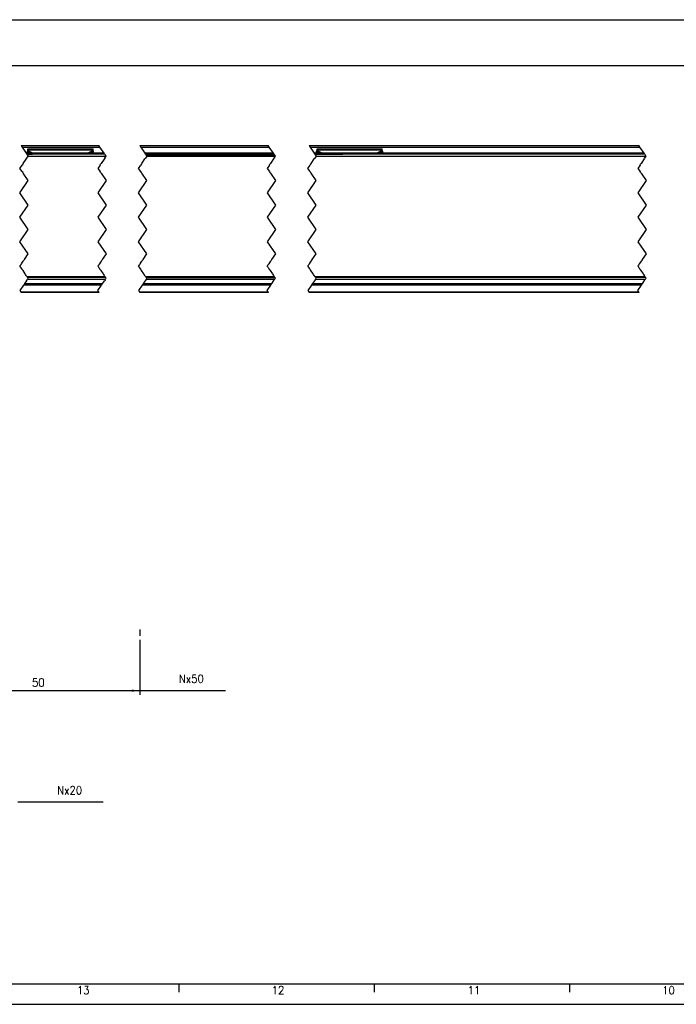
# Model space of a CAD drawing. Header units: millimetres. Extents: x -418 to 1850, y -684 to 1025.
# Tile 8 of 59: x -197 to -36, y -151 to 91. Entities that reach past the tile are written whole.
import ezdxf

# ---------------------------------------------------------------- set-up
doc = ezdxf.new("R2010")
doc.units = ezdxf.units.MM
doc.linetypes.add('DOT_CENTER', pattern=[14, 12, -1, 0, -1])
doc.layers.add('1', color=7, linetype='Continuous')
doc.styles.add('CONVERTER_12', font='txt.shx', dxfattribs={"width": 0.9})
doc.dimstyles.new('ME10_DIM_29', dxfattribs={"dimtxt": 2, "dimasz": 2, "dimexe": 1, "dimexo": 1, "dimgap": 1, "dimtad": 1, "dimdsep": 46, "dimtxsty": 'CONVERTER_12', "dimsah": 1, "dimcen": 0.09, "dimclrd": 2, "dimclre": 2, "dimclrt": 2, "dimadec": 0, "dimazin": 0, "dimtol": 1, "dimtp": 0.4, "dimtm": 0.4, "dimtfac": 0.75, "dimtdec": 0, "dimtix": 1, "dimtmove": 0, "dimatfit": 3, "dimfxl": 1, "dimtolj": 1, "dimtzin": 0, "dimarcsym": 0})
doc.dimstyles.new('ME10_DIM_66', dxfattribs={"dimtxt": 2, "dimasz": 2, "dimexe": 1, "dimexo": 1, "dimgap": 1, "dimtad": 1, "dimdsep": 46, "dimtxsty": 'CONVERTER_12', "dimsah": 1, "dimcen": 0.09, "dimclrd": 2, "dimclre": 2, "dimclrt": 2, "dimadec": 0, "dimazin": 0, "dimtfac": 1, "dimtdec": 4, "dimtix": 1, "dimtmove": 0, "dimatfit": 3, "dimfxl": 1, "dimtolj": 1, "dimtzin": 0, "dimarcsym": 0})
doc.dimstyles.get("Standard").update_dxf_attribs({"dimtxt": 0.18, "dimasz": 0.18, "dimexe": 0.18, "dimexo": 0.0625, "dimgap": 0.09, "dimtad": 0, "dimtih": 1, "dimtoh": 1, "dimdec": 4, "dimzin": 0, "dimdsep": 46, "dimtxsty": 'Standard', "dimcen": 0.09, "dimadec": 0, "dimazin": 0, "dimtfac": 1, "dimtdec": 4, "dimtofl": 0, "dimtmove": 0, "dimatfit": 3, "dimfxl": 1, "dimtolj": 1, "dimtzin": 0, "dimarcsym": 0})

# ---------------------------------------------------------------- blocks, each defined once
blk = doc.blocks.new('SOPORTE_SV2__19', base_point=(-302.89, 24.25))
at = {"color": 2, "linetype": 'DOT_CENTER'}
for p, q in [((-197.08, 60.35), (-196.85, 59.99)), ((-196.85, 59.99), (-195.82, 58.45)), ((-195.82, 58.45), (-195.72, 58.29)), ((-195.72, 58.29), (-195.68, 58.25)), ((-177.71, 59.99), (-177.95, 60.35)), ((-176.68, 58.45), (-177.71, 59.99)), ((-176.58, 58.29), (-176.68, 58.45)), ((-176.35, 57.95), (-176.41, 58.05)), ((-167.95, 60.35), (-167.71, 59.99)), ((-167.71, 59.99), (-166.68, 58.45)), ((-166.68, 58.45), (-166.58, 58.29)), ((-166.41, 58.05), (-166.35, 57.96)), ((-136.13, 59.99), (-136.37, 60.35)), ((-135.1, 58.45), (-136.13, 59.99)), ((-135, 58.29), (-135.1, 58.45)), ((-134.77, 57.96), (-134.83, 58.05)), ((-126.37, 60.35), (-126.13, 59.99)), ((-126.13, 59.99), (-125.1, 58.45)), ((-125.1, 58.45), (-125, 58.29)), ((-125, 58.29), (-124.97, 58.25)), ((-45.11, 59.99), (-45.34, 60.35)), ((-44.08, 58.45), (-45.11, 59.99)), ((-43.97, 58.29), (-44.08, 58.45)), ((-43.94, 58.25), (-43.81, 58.05)), ((-196.69, 55.75), (-196.82, 55.55)), ((-196.69, 55.75), (-196.55, 55.95)), ((-196.55, 55.95), (-195.83, 57.04)), ((-177.68, 55.55), (-177.55, 55.75)), ((-176.69, 57.04), (-177.42, 55.95)), ((-176.55, 57.25), (-176.69, 57.04)), ((-176.55, 57.25), (-176.22, 57.75)), ((-176.22, 57.76), (-176.35, 57.95)), ((-176.22, 57.75), (-176.22, 57.76)), ((-167.55, 55.75), (-167.68, 55.55)), ((-167.55, 55.75), (-167.42, 55.95)), ((-167.42, 55.95), (-166.68, 57.05)), ((-166.22, 57.75), (-166.55, 57.25)), ((-166.35, 57.96), (-166.35, 57.95)), ((-166.35, 57.95), (-166.22, 57.75)), ((-136.1, 55.55), (-135.97, 55.75)), ((-135.84, 55.95), (-135.97, 55.75)), ((-135.1, 57.05), (-135.84, 55.95)), ((-134.97, 57.25), (-134.64, 57.75)), ((-134.77, 57.95), (-134.77, 57.96)), ((-134.64, 57.76), (-134.77, 57.95)), ((-134.64, 57.75), (-134.64, 57.76)), ((-125.97, 55.75), (-126.1, 55.55)), ((-125.97, 55.75), (-125.84, 55.95)), ((-125.84, 55.95), (-125.1, 57.05)), ((-45.08, 55.55), (-44.94, 55.75)), ((-44.81, 55.95), (-44.94, 55.75)), ((-44.08, 57.05), (-44.81, 55.95)), ((-43.94, 57.25), (-43.61, 57.75)), ((-197.35, 54.75), (-196.82, 55.55)), ((-196.82, 53.95), (-197.35, 54.75)), ((-196.82, 53.95), (-196.68, 53.75)), ((-195.35, 51.75), (-196.55, 53.55)), ((-177.68, 55.55), (-178.22, 54.75)), ((-178.22, 54.75), (-177.68, 53.95)), ((-177.55, 53.75), (-177.68, 53.95)), ((-177.41, 53.55), (-176.22, 51.75)), ((-168.22, 54.75), (-167.68, 55.55)), ((-167.68, 53.95), (-168.22, 54.75)), ((-167.41, 53.55), (-167.55, 53.75)), ((-166.22, 51.75), (-167.41, 53.55)), ((-136.1, 55.55), (-136.63, 54.75)), ((-136.63, 54.75), (-136.1, 53.95)), ((-135.97, 53.75), (-135.83, 53.55)), ((-135.83, 53.55), (-134.63, 51.75)), ((-126.63, 54.75), (-126.1, 55.55)), ((-126.1, 53.95), (-126.63, 54.75)), ((-126.1, 53.95), (-125.97, 53.75)), ((-125.83, 53.55), (-125.97, 53.75)), ((-124.63, 51.75), (-125.83, 53.55)), ((-45.08, 55.55), (-45.61, 54.75)), ((-45.61, 54.75), (-45.07, 53.95)), ((-44.94, 53.75), (-45.07, 53.95)), ((-44.94, 53.75), (-44.81, 53.55)), ((-44.81, 53.55), (-43.61, 51.75)), ((-197.35, 48.75), (-195.35, 51.75)), ((-176.22, 51.75), (-178.22, 48.75)), ((-168.22, 48.75), (-166.22, 51.75)), ((-134.63, 51.75), (-136.63, 48.75)), ((-126.63, 48.75), (-124.63, 51.75)), ((-43.61, 51.75), (-45.61, 48.75)), ((-195.35, 45.75), (-197.35, 48.75)), ((-178.22, 48.75), (-176.22, 45.75)), ((-166.22, 45.75), (-168.22, 48.75)), ((-136.63, 48.75), (-134.63, 45.75)), ((-124.63, 45.75), (-126.63, 48.75)), ((-45.61, 48.75), (-43.61, 45.75)), ((-197.35, 42.75), (-195.35, 45.75)), ((-176.22, 45.75), (-178.22, 42.75)), ((-168.22, 42.75), (-166.22, 45.75)), ((-134.63, 45.75), (-136.63, 42.75)), ((-126.63, 42.75), (-124.63, 45.75)), ((-43.61, 45.75), (-45.61, 42.75)), ((-195.35, 39.75), (-197.35, 42.75)), ((-178.22, 42.75), (-176.22, 39.75)), ((-166.22, 39.75), (-168.22, 42.75)), ((-136.63, 42.75), (-134.63, 39.75)), ((-124.63, 39.75), (-126.63, 42.75)), ((-45.61, 42.75), (-43.61, 39.75)), ((-197.35, 36.75), (-195.35, 39.75)), ((-176.22, 39.75), (-178.22, 36.75)), ((-168.22, 36.75), (-166.22, 39.75)), ((-134.63, 39.75), (-136.63, 36.75)), ((-126.63, 36.75), (-124.63, 39.75)), ((-43.61, 39.75), (-45.61, 36.75)), ((-195.35, 33.75), (-197.35, 36.75)), ((-178.22, 36.75), (-176.22, 33.75)), ((-166.22, 33.75), (-168.22, 36.75)), ((-136.63, 36.75), (-134.63, 33.75)), ((-124.63, 33.75), (-126.63, 36.75)), ((-45.61, 36.75), (-43.61, 33.75)), ((-197, 31.28), (-196.71, 31.72)), ((-196.71, 31.72), (-196.55, 31.96)), ((-196.55, 31.96), (-196.42, 32.15)), ((-196.42, 32.15), (-196.33, 32.29)), ((-196.33, 32.29), (-196.31, 32.32)), ((-196.31, 32.32), (-196.28, 32.36)), ((-196.28, 32.36), (-195.35, 33.75)), ((-177.57, 31.72), (-177.86, 31.28)), ((-177.41, 31.96), (-177.57, 31.72)), ((-177.28, 32.15), (-177.41, 31.96)), ((-177.19, 32.29), (-177.28, 32.15)), ((-177.17, 32.32), (-177.19, 32.29)), ((-177.14, 32.36), (-177.17, 32.32)), ((-176.22, 33.75), (-177.14, 32.36)), ((-167.86, 31.28), (-167.57, 31.72)), ((-167.57, 31.72), (-167.41, 31.96)), ((-167.41, 31.96), (-167.28, 32.15)), ((-167.28, 32.15), (-167.19, 32.29)), ((-167.19, 32.29), (-167.17, 32.32)), ((-167.17, 32.32), (-167.14, 32.36)), ((-167.14, 32.36), (-166.22, 33.75)), ((-135.99, 31.72), (-136.28, 31.28)), ((-135.83, 31.96), (-135.99, 31.72)), ((-135.7, 32.15), (-135.83, 31.96)), ((-135.61, 32.29), (-135.7, 32.15)), ((-135.59, 32.32), (-135.61, 32.29)), ((-135.56, 32.36), (-135.59, 32.32)), ((-134.63, 33.75), (-135.56, 32.36)), ((-126.28, 31.28), (-125.99, 31.72)), ((-125.99, 31.72), (-125.83, 31.96)), ((-125.83, 31.96), (-125.61, 32.29)), ((-125.61, 32.29), (-125.56, 32.36)), ((-125.56, 32.36), (-124.63, 33.75)), ((-44.96, 31.72), (-45.26, 31.28)), ((-44.8, 31.96), (-44.96, 31.72)), ((-44.58, 32.29), (-44.8, 31.96)), ((-44.54, 32.36), (-44.58, 32.29)), ((-43.61, 33.75), (-44.54, 32.36)), ((-197.35, 30.75), (-197.25, 30.59)), ((-197.25, 30.59), (-197.22, 30.55)), ((-197.22, 30.95), (-197.16, 31.04)), ((-197.2, 30.52), (-197.22, 30.55)), ((-197.18, 30.5), (-197.2, 30.52)), ((-197.14, 30.43), (-197.18, 30.5)), ((-197.16, 31.04), (-197.13, 31.08)), ((-197.07, 30.32), (-197.14, 30.43)), ((-197.13, 31.09), (-197.11, 31.12)), ((-197.13, 31.08), (-197.13, 31.09)), ((-197.11, 31.12), (-197.09, 31.15)), ((-197.09, 31.15), (-197.06, 31.18)), ((-196.92, 30.11), (-197.07, 30.32)), ((-197.06, 31.18), (-197, 31.28)), ((-196.85, 29.99), (-196.92, 30.11)), ((-196.83, 29.96), (-196.85, 29.99)), ((-196.82, 29.95), (-196.83, 29.96)), ((-196.81, 29.94), (-196.82, 29.95)), ((-196.73, 29.81), (-196.81, 29.94)), ((-196.65, 29.69), (-196.73, 29.81)), ((-196.61, 29.64), (-196.65, 29.69)), ((-196.07, 28.82), (-196.61, 29.64)), ((-178.11, 30.59), (-178.21, 30.75)), ((-178.08, 30.55), (-178.11, 30.59)), ((-178.02, 31.04), (-178.08, 30.95)), ((-178.08, 30.55), (-178.06, 30.52)), ((-178.06, 30.52), (-178.05, 30.5)), ((-178.05, 30.5), (-178, 30.43)), ((-178, 31.08), (-178.02, 31.04)), ((-177.99, 31.09), (-178, 31.08)), ((-178, 30.43), (-177.93, 30.32)), ((-177.97, 31.12), (-177.99, 31.09)), ((-177.95, 31.15), (-177.97, 31.12)), ((-177.93, 31.18), (-177.95, 31.15)), ((-177.86, 31.28), (-177.93, 31.18)), ((-177.93, 30.32), (-177.79, 30.11)), ((-177.79, 30.11), (-177.71, 29.99)), ((-177.71, 29.99), (-177.69, 29.96)), ((-177.69, 29.96), (-177.68, 29.95)), ((-177.68, 29.95), (-177.67, 29.94)), ((-177.67, 29.94), (-177.59, 29.81)), ((-177.59, 29.81), (-177.51, 29.69)), ((-177.51, 29.69), (-177.47, 29.64)), ((-177.47, 29.64), (-176.93, 28.82)), ((-168.21, 30.75), (-168.14, 30.87)), ((-168.21, 30.75), (-168.11, 30.59)), ((-168.14, 30.87), (-168.11, 30.91)), ((-168.11, 30.91), (-168.08, 30.95)), ((-168.11, 30.59), (-168.08, 30.55)), ((-168.08, 30.95), (-168.04, 31.01)), ((-168.06, 30.52), (-168.08, 30.55)), ((-168.05, 30.5), (-168.06, 30.52)), ((-168, 30.43), (-168.05, 30.5)), ((-168.04, 31.01), (-168.02, 31.04)), ((-168.02, 31.04), (-168, 31.08)), ((-168, 31.08), (-167.99, 31.09)), ((-167.93, 30.32), (-168, 30.43)), ((-167.99, 31.09), (-167.97, 31.12)), ((-167.97, 31.12), (-167.95, 31.15)), ((-167.95, 31.15), (-167.86, 31.28)), ((-167.79, 30.11), (-167.93, 30.32)), ((-167.71, 29.99), (-167.79, 30.11)), ((-167.69, 29.96), (-167.71, 29.99)), ((-167.68, 29.95), (-167.69, 29.96)), ((-167.59, 29.81), (-167.68, 29.95)), ((-167.56, 29.77), (-167.59, 29.81)), ((-167.54, 29.74), (-167.56, 29.77)), ((-167.51, 29.69), (-167.54, 29.74)), ((-167.47, 29.64), (-167.51, 29.69)), ((-166.93, 28.82), (-167.47, 29.64)), ((-136.55, 30.87), (-136.63, 30.75)), ((-136.53, 30.59), (-136.63, 30.75)), ((-136.53, 30.91), (-136.55, 30.87)), ((-136.5, 30.95), (-136.53, 30.91)), ((-136.5, 30.55), (-136.53, 30.59)), ((-136.46, 31.01), (-136.5, 30.95)), ((-136.5, 30.55), (-136.48, 30.52)), ((-136.48, 30.52), (-136.46, 30.5)), ((-136.44, 31.04), (-136.46, 31.01)), ((-136.46, 30.5), (-136.42, 30.43)), ((-136.42, 31.08), (-136.44, 31.04)), ((-136.41, 31.09), (-136.42, 31.08)), ((-136.42, 30.43), (-136.35, 30.32)), ((-136.39, 31.12), (-136.41, 31.09)), ((-136.37, 31.15), (-136.39, 31.12)), ((-136.28, 31.28), (-136.37, 31.15)), ((-136.35, 30.32), (-136.21, 30.11)), ((-136.21, 30.11), (-136.13, 29.99)), ((-136.13, 29.99), (-136.11, 29.96)), ((-136.11, 29.96), (-136.1, 29.95)), ((-136.1, 29.95), (-136.01, 29.81)), ((-136.01, 29.81), (-135.98, 29.77)), ((-135.98, 29.77), (-135.96, 29.74)), ((-135.96, 29.74), (-135.93, 29.69)), ((-135.93, 29.69), (-135.89, 29.64)), ((-135.89, 29.64), (-135.35, 28.82)), ((-126.63, 30.75), (-126.55, 30.87)), ((-126.63, 30.75), (-126.53, 30.59)), ((-126.55, 30.87), (-126.53, 30.91)), ((-126.53, 30.91), (-126.5, 30.95)), ((-126.53, 30.59), (-126.5, 30.55)), ((-126.5, 30.95), (-126.39, 31.12)), ((-126.48, 30.52), (-126.5, 30.55)), ((-126.46, 30.49), (-126.48, 30.52)), ((-126.42, 30.43), (-126.46, 30.49)), ((-126.35, 30.32), (-126.42, 30.43)), ((-126.39, 31.12), (-126.28, 31.28)), ((-126.21, 30.11), (-126.35, 30.32)), ((-126.1, 29.95), (-126.21, 30.11)), ((-126.01, 29.81), (-126.1, 29.95)), ((-125.98, 29.77), (-126.01, 29.81)), ((-125.96, 29.74), (-125.98, 29.77)), ((-125.93, 29.69), (-125.96, 29.74)), ((-125.89, 29.64), (-125.93, 29.69)), ((-125.35, 28.82), (-125.89, 29.64)), ((-45.53, 30.87), (-45.61, 30.75)), ((-45.5, 30.59), (-45.61, 30.75)), ((-45.5, 30.91), (-45.53, 30.87)), ((-45.48, 30.95), (-45.5, 30.91)), ((-45.47, 30.55), (-45.5, 30.59)), ((-45.36, 31.12), (-45.48, 30.95)), ((-45.47, 30.55), (-45.46, 30.52)), ((-45.46, 30.52), (-45.43, 30.49)), ((-45.43, 30.49), (-45.4, 30.43)), ((-45.4, 30.43), (-45.32, 30.32)), ((-45.26, 31.28), (-45.36, 31.12)), ((-45.32, 30.32), (-45.18, 30.11)), ((-45.18, 30.11), (-45.08, 29.95)), ((-45.08, 29.95), (-44.99, 29.81)), ((-44.99, 29.81), (-44.96, 29.77)), ((-44.96, 29.77), (-44.94, 29.74)), ((-44.94, 29.74), (-44.9, 29.69)), ((-44.9, 29.69), (-44.87, 29.64)), ((-44.87, 29.64), (-44.32, 28.82)), ((-196.12, 26.59), (-196.22, 26.45)), ((-195.75, 27.16), (-196.12, 26.59)), ((-196.01, 28.73), (-196.07, 28.82)), ((-195.83, 28.46), (-196.01, 28.73)), ((-195.72, 28.3), (-195.83, 28.46)), ((-195.75, 27.16), (-195.61, 27.36)), ((-195.65, 28.19), (-195.72, 28.3)), ((-195.62, 28.15), (-195.65, 28.19)), ((-195.61, 28.14), (-195.62, 28.15)), ((-195.5, 27.98), (-195.61, 28.14)), ((-195.5, 27.54), (-195.61, 27.36)), ((-195.5, 27.96), (-195.5, 27.98)), ((-195.5, 27.96), (-195.41, 27.84)), ((-195.48, 27.56), (-195.5, 27.54)), ((-195.4, 27.68), (-195.48, 27.56)), ((-195.41, 27.84), (-195.35, 27.75)), ((-195.39, 27.69), (-195.4, 27.68)), ((-195.35, 27.75), (-195.39, 27.69)), ((-177.08, 26.45), (-176.99, 26.59)), ((-176.99, 26.59), (-176.61, 27.16)), ((-176.93, 28.82), (-176.87, 28.73)), ((-176.87, 28.73), (-176.69, 28.46)), ((-176.69, 28.46), (-176.58, 28.3)), ((-176.47, 27.36), (-176.61, 27.16)), ((-176.58, 28.3), (-176.51, 28.19)), ((-176.51, 28.19), (-176.48, 28.15)), ((-176.48, 28.15), (-176.47, 28.14)), ((-176.47, 28.14), (-176.37, 27.98)), ((-176.47, 27.36), (-176.36, 27.54)), ((-176.37, 27.98), (-176.36, 27.96)), ((-176.27, 27.84), (-176.36, 27.96)), ((-176.36, 27.54), (-176.34, 27.56)), ((-176.34, 27.56), (-176.26, 27.68)), ((-176.22, 27.75), (-176.27, 27.84)), ((-176.26, 27.68), (-176.25, 27.69)), ((-176.25, 27.69), (-176.22, 27.75)), ((-166.99, 26.59), (-167.08, 26.45)), ((-166.47, 27.36), (-166.99, 26.59)), ((-166.87, 28.73), (-166.93, 28.82)), ((-166.69, 28.46), (-166.87, 28.73)), ((-166.58, 28.3), (-166.69, 28.46)), ((-166.51, 28.19), (-166.58, 28.3)), ((-166.48, 28.15), (-166.51, 28.19)), ((-166.47, 28.14), (-166.48, 28.15)), ((-166.37, 27.98), (-166.47, 28.14)), ((-166.36, 27.54), (-166.47, 27.36)), ((-166.36, 27.96), (-166.37, 27.98)), ((-166.36, 27.96), (-166.27, 27.84)), ((-166.34, 27.56), (-166.36, 27.54)), ((-166.26, 27.68), (-166.34, 27.56)), ((-166.27, 27.84), (-166.22, 27.75)), ((-166.25, 27.69), (-166.26, 27.68)), ((-166.22, 27.75), (-166.25, 27.69)), ((-135.5, 26.45), (-135.4, 26.59)), ((-135.4, 26.59), (-134.89, 27.36)), ((-135.35, 28.82), (-135.29, 28.73)), ((-135.29, 28.73), (-135.11, 28.46)), ((-135.11, 28.46), (-135, 28.3)), ((-135, 28.3), (-134.93, 28.19)), ((-134.93, 28.19), (-134.9, 28.15)), ((-134.9, 28.15), (-134.89, 28.14)), ((-134.89, 28.14), (-134.79, 27.98)), ((-134.89, 27.36), (-134.78, 27.54)), ((-134.79, 27.98), (-134.78, 27.96)), ((-134.69, 27.84), (-134.78, 27.96)), ((-134.78, 27.54), (-134.76, 27.56)), ((-134.76, 27.56), (-134.68, 27.68)), ((-134.63, 27.75), (-134.69, 27.84)), ((-134.68, 27.68), (-134.67, 27.69)), ((-134.67, 27.69), (-134.63, 27.75)), ((-125.4, 26.59), (-125.5, 26.45)), ((-124.89, 27.36), (-125.4, 26.59)), ((-125.29, 28.73), (-125.35, 28.82)), ((-125.11, 28.46), (-125.29, 28.73)), ((-125.04, 28.36), (-125.11, 28.46)), ((-125, 28.3), (-125.04, 28.36)), ((-124.93, 28.19), (-125, 28.3)), ((-124.9, 28.15), (-124.93, 28.19)), ((-124.89, 28.14), (-124.9, 28.15)), ((-124.79, 27.98), (-124.89, 28.14)), ((-124.78, 27.54), (-124.89, 27.36)), ((-124.77, 27.96), (-124.79, 27.98)), ((-124.76, 27.56), (-124.78, 27.54)), ((-124.69, 27.84), (-124.77, 27.96)), ((-124.68, 27.68), (-124.76, 27.56)), ((-124.63, 27.75), (-124.69, 27.84)), ((-124.68, 27.68), (-124.67, 27.69)), ((-124.67, 27.69), (-124.63, 27.75)), ((-44.47, 26.45), (-44.38, 26.59)), ((-44.38, 26.59), (-43.87, 27.36)), ((-44.32, 28.82), (-44.27, 28.73)), ((-44.27, 28.73), (-44.08, 28.46)), ((-44.08, 28.46), (-44.01, 28.36)), ((-44.01, 28.36), (-43.97, 28.3)), ((-43.97, 28.3), (-43.9, 28.19)), ((-43.9, 28.19), (-43.88, 28.15)), ((-43.88, 28.15), (-43.87, 28.14)), ((-43.87, 28.14), (-43.76, 27.98)), ((-43.87, 27.36), (-43.75, 27.54)), ((-43.76, 27.98), (-43.75, 27.96)), ((-43.75, 27.96), (-43.67, 27.84)), ((-43.75, 27.54), (-43.74, 27.56)), ((-43.74, 27.56), (-43.65, 27.68)), ((-43.67, 27.84), (-43.61, 27.75)), ((-43.61, 27.75), (-43.65, 27.69)), ((-43.65, 27.69), (-43.65, 27.68)), ((-196.49, 26.05), (-197.35, 24.75)), ((-197.35, 24.75), (-197.15, 24.45)), ((-197.15, 24.45), (-197.02, 24.25)), ((-196.49, 26.05), (-196.35, 26.25)), ((-196.28, 26.37), (-196.35, 26.25)), ((-196.22, 26.45), (-196.28, 26.37)), ((-178.22, 24.75), (-177.35, 26.05)), ((-178.01, 24.45), (-178.22, 24.75)), ((-177.88, 24.25), (-178.01, 24.45)), ((-177.22, 26.25), (-177.35, 26.05)), ((-177.22, 26.25), (-177.14, 26.37)), ((-177.14, 26.37), (-177.08, 26.45)), ((-167.35, 26.05), (-168.22, 24.75)), ((-168.22, 24.75), (-168.01, 24.45)), ((-168.01, 24.45), (-167.88, 24.25)), ((-167.35, 26.05), (-167.22, 26.25)), ((-167.14, 26.37), (-167.22, 26.25)), ((-167.08, 26.45), (-167.14, 26.37)), ((-136.63, 24.75), (-135.77, 26.05)), ((-136.43, 24.45), (-136.63, 24.75)), ((-136.3, 24.25), (-136.43, 24.45)), ((-135.64, 26.25), (-135.77, 26.05)), ((-135.64, 26.25), (-135.56, 26.37)), ((-135.56, 26.37), (-135.5, 26.45)), ((-125.77, 26.05), (-126.63, 24.75)), ((-126.63, 24.75), (-126.43, 24.45)), ((-126.43, 24.45), (-126.3, 24.25)), ((-125.77, 26.05), (-125.64, 26.25)), ((-125.56, 26.37), (-125.64, 26.25)), ((-125.5, 26.45), (-125.56, 26.37)), ((-45.61, 24.75), (-44.74, 26.05)), ((-45.41, 24.45), (-45.61, 24.75)), ((-45.27, 24.25), (-45.41, 24.45)), ((-44.61, 26.25), (-44.74, 26.05)), ((-44.61, 26.25), (-44.53, 26.37)), ((-44.53, 26.37), (-44.47, 26.45))]:
    blk.add_line(p, q, dxfattribs=at)
at = {"color": 7, "linetype": 'Continuous'}
for p, q in [((-197.08, 60.35), (-177.95, 60.35)), ((-195.5, 58.92), (-195.39, 59.13)), ((-195.49, 58.45), (-195.5, 58.92)), ((-195.39, 59.3), (-195.39, 59.52)), ((-195.39, 59.52), (-179.39, 59.52)), ((-195.39, 59.13), (-195.39, 59.3)), ((-179.39, 59.3), (-179.39, 59.52)), ((-179.39, 59.13), (-179.39, 59.3)), ((-179.28, 58.92), (-179.39, 59.13)), ((-179.29, 58.45), (-179.28, 58.92)), ((-167.95, 60.35), (-136.37, 60.35)), ((-126.37, 60.35), (-45.34, 60.35)), ((-124.5, 58.92), (-124.39, 59.13)), ((-124.49, 58.45), (-124.5, 58.92)), ((-124.39, 59.52), (-108.39, 59.52)), ((-124.39, 59.3), (-124.39, 59.52)), ((-124.39, 59.13), (-124.39, 59.3)), ((-108.39, 59.3), (-108.39, 59.52)), ((-108.39, 59.13), (-108.39, 59.3)), ((-108.28, 58.92), (-108.39, 59.13)), ((-108.29, 58.45), (-108.28, 58.92)), ((-177.88, 24.25), (-197.02, 24.25)), ((-177.22, 26.25), (-196.35, 26.25)), ((-136.3, 24.25), (-167.88, 24.25)), ((-135.64, 26.25), (-167.22, 26.25)), ((-45.27, 24.25), (-126.3, 24.25)), ((-44.61, 26.25), (-125.64, 26.25))]:
    blk.add_line(p, q, dxfattribs=at)
at = {"color": 3, "linetype": 'Continuous'}
for p, q in [((-196.85, 59.99), (-177.71, 59.99)), ((-195.68, 58.25), (-195.48, 58.25)), ((-195.5, 58.92), (-194.59, 58.45)), ((-195.36, 58.25), (-195.48, 58.25)), ((-195.39, 59.3), (-179.39, 59.3)), ((-195.39, 59.13), (-194.08, 58.45)), ((-195.36, 58.25), (-194.29, 58.25)), ((-189.08, 58.25), (-194.29, 58.25)), ((-179.39, 59.13), (-180.7, 58.45)), ((-179.28, 58.92), (-180.19, 58.45)), ((-167.71, 59.99), (-136.13, 59.99)), ((-126.13, 59.99), (-45.11, 59.99)), ((-124.97, 58.25), (-124.48, 58.25)), ((-124.5, 58.92), (-123.59, 58.45)), ((-124.36, 58.25), (-124.48, 58.25)), ((-124.39, 59.3), (-108.39, 59.3)), ((-124.39, 59.13), (-123.08, 58.45)), ((-124.36, 58.25), (-118.08, 58.25)), ((-108.39, 59.13), (-109.7, 58.45)), ((-108.28, 58.92), (-109.19, 58.45)), ((-197.15, 24.45), (-178.01, 24.45)), ((-177.35, 26.05), (-196.49, 26.05)), ((-168.01, 24.45), (-136.43, 24.45)), ((-135.77, 26.05), (-167.35, 26.05)), ((-126.43, 24.45), (-45.41, 24.45)), ((-44.74, 26.05), (-125.77, 26.05))]:
    blk.add_line(p, q, dxfattribs=at)
blk = doc.blocks.new('REGLA_SV2-1140__20', base_point=(-302.89, 26.25))
at = {"color": 2, "linetype": 'DOT_CENTER'}
for p, q in [((-195.82, 58.45), (-195.72, 58.29)), ((-195.72, 58.29), (-195.68, 58.25)), ((-195.68, 58.25), (-195.48, 57.95)), ((-176.58, 58.29), (-176.68, 58.45)), ((-176.55, 58.25), (-176.58, 58.29)), ((-176.41, 58.05), (-176.55, 58.25)), ((-176.35, 57.95), (-176.41, 58.05)), ((-166.68, 58.45), (-166.58, 58.29)), ((-166.58, 58.29), (-166.55, 58.25)), ((-166.55, 58.25), (-166.41, 58.05)), ((-166.41, 58.05), (-166.35, 57.96)), ((-135, 58.29), (-135.1, 58.45)), ((-134.97, 58.25), (-135, 58.29)), ((-134.83, 58.05), (-134.97, 58.25)), ((-134.77, 57.96), (-134.83, 58.05)), ((-125.1, 58.45), (-125, 58.29)), ((-125, 58.29), (-124.97, 58.25)), ((-124.97, 58.25), (-124.77, 57.95)), ((-43.97, 58.29), (-44.08, 58.45)), ((-43.94, 58.25), (-43.97, 58.29)), ((-43.94, 58.25), (-43.81, 58.05)), ((-43.74, 57.95), (-43.81, 58.05)), ((-196.69, 55.75), (-196.82, 55.55)), ((-196.69, 55.75), (-196.55, 55.95)), ((-196.55, 55.95), (-195.83, 57.04)), ((-195.83, 57.04), (-195.69, 57.24)), ((-195.69, 57.24), (-195.35, 57.75)), ((-195.48, 57.95), (-195.35, 57.75)), ((-177.68, 55.55), (-177.55, 55.75)), ((-177.42, 55.95), (-177.55, 55.75)), ((-176.69, 57.04), (-177.42, 55.95)), ((-176.55, 57.25), (-176.69, 57.04)), ((-176.55, 57.25), (-176.22, 57.75)), ((-176.22, 57.76), (-176.35, 57.95)), ((-176.22, 57.75), (-176.22, 57.76)), ((-167.55, 55.75), (-167.68, 55.55)), ((-167.55, 55.75), (-167.42, 55.95)), ((-167.42, 55.95), (-166.68, 57.05)), ((-166.55, 57.25), (-166.68, 57.05)), ((-166.22, 57.75), (-166.55, 57.25)), ((-166.35, 57.96), (-166.35, 57.95)), ((-166.35, 57.95), (-166.22, 57.75)), ((-136.1, 55.55), (-135.97, 55.75)), ((-135.84, 55.95), (-135.97, 55.75)), ((-135.1, 57.05), (-135.84, 55.95)), ((-135.1, 57.05), (-134.97, 57.25)), ((-134.97, 57.25), (-134.64, 57.75)), ((-134.77, 57.95), (-134.77, 57.96)), ((-134.64, 57.76), (-134.77, 57.95)), ((-134.64, 57.75), (-134.64, 57.76)), ((-125.97, 55.75), (-126.1, 55.55)), ((-125.97, 55.75), (-125.84, 55.95)), ((-125.84, 55.95), (-125.1, 57.05)), ((-124.98, 57.24), (-125.1, 57.05)), ((-124.64, 57.76), (-124.98, 57.24)), ((-124.77, 57.95), (-124.64, 57.76)), ((-45.08, 55.55), (-44.94, 55.75)), ((-44.81, 55.95), (-44.94, 55.75)), ((-44.08, 57.05), (-44.81, 55.95)), ((-44.08, 57.05), (-43.95, 57.24)), ((-43.95, 57.24), (-43.61, 57.75)), ((-43.62, 57.76), (-43.74, 57.95)), ((-43.61, 57.75), (-43.62, 57.76)), ((-197.35, 54.75), (-196.82, 55.55)), ((-196.82, 53.95), (-197.35, 54.75)), ((-196.82, 53.95), (-196.68, 53.75)), ((-196.55, 53.55), (-196.68, 53.75)), ((-195.35, 51.75), (-196.55, 53.55)), ((-177.68, 55.55), (-178.22, 54.75)), ((-178.22, 54.75), (-177.68, 53.95)), ((-177.55, 53.75), (-177.68, 53.95)), ((-177.55, 53.75), (-177.41, 53.55)), ((-177.41, 53.55), (-176.22, 51.75)), ((-168.22, 54.75), (-167.68, 55.55)), ((-167.68, 53.95), (-168.22, 54.75)), ((-167.55, 53.75), (-167.68, 53.95)), ((-167.41, 53.55), (-167.55, 53.75)), ((-166.22, 51.75), (-167.41, 53.55)), ((-136.1, 55.55), (-136.63, 54.75)), ((-136.63, 54.75), (-136.1, 53.95)), ((-136.1, 53.95), (-135.97, 53.75)), ((-135.97, 53.75), (-135.83, 53.55)), ((-135.83, 53.55), (-134.63, 51.75)), ((-126.63, 54.75), (-126.1, 55.55)), ((-126.1, 53.95), (-126.63, 54.75)), ((-126.1, 53.95), (-125.97, 53.75)), ((-125.83, 53.55), (-125.97, 53.75)), ((-124.63, 51.75), (-125.83, 53.55)), ((-45.08, 55.55), (-45.61, 54.75)), ((-45.61, 54.75), (-45.07, 53.95)), ((-44.94, 53.75), (-45.07, 53.95)), ((-44.94, 53.75), (-44.81, 53.55)), ((-44.81, 53.55), (-43.61, 51.75)), ((-197.35, 48.75), (-195.35, 51.75)), ((-176.22, 51.75), (-178.22, 48.75)), ((-168.22, 48.75), (-166.22, 51.75)), ((-134.63, 51.75), (-136.63, 48.75)), ((-126.63, 48.75), (-124.63, 51.75)), ((-43.61, 51.75), (-45.61, 48.75)), ((-195.35, 45.75), (-197.35, 48.75)), ((-178.22, 48.75), (-176.22, 45.75)), ((-166.22, 45.75), (-168.22, 48.75)), ((-136.63, 48.75), (-134.63, 45.75)), ((-124.63, 45.75), (-126.63, 48.75)), ((-45.61, 48.75), (-43.61, 45.75)), ((-197.35, 42.75), (-195.35, 45.75)), ((-176.22, 45.75), (-178.22, 42.75)), ((-168.22, 42.75), (-166.22, 45.75)), ((-134.63, 45.75), (-136.63, 42.75)), ((-126.63, 42.75), (-124.63, 45.75)), ((-43.61, 45.75), (-45.61, 42.75)), ((-195.35, 39.75), (-197.35, 42.75)), ((-178.22, 42.75), (-176.22, 39.75)), ((-166.22, 39.75), (-168.22, 42.75)), ((-136.63, 42.75), (-134.63, 39.75)), ((-124.63, 39.75), (-126.63, 42.75)), ((-45.61, 42.75), (-43.61, 39.75)), ((-197.35, 36.75), (-195.35, 39.75)), ((-176.22, 39.75), (-178.22, 36.75)), ((-168.22, 36.75), (-166.22, 39.75)), ((-134.63, 39.75), (-136.63, 36.75)), ((-126.63, 36.75), (-124.63, 39.75)), ((-43.61, 39.75), (-45.61, 36.75)), ((-195.35, 33.75), (-197.35, 36.75)), ((-178.22, 36.75), (-176.22, 33.75)), ((-166.22, 33.75), (-168.22, 36.75)), ((-136.63, 36.75), (-134.63, 33.75)), ((-124.63, 33.75), (-126.63, 36.75)), ((-45.61, 36.75), (-43.61, 33.75)), ((-197, 31.28), (-196.71, 31.72)), ((-196.71, 31.72), (-196.55, 31.96)), ((-196.55, 31.96), (-196.42, 32.15)), ((-196.42, 32.15), (-196.33, 32.29)), ((-196.33, 32.29), (-196.31, 32.32)), ((-196.31, 32.32), (-196.28, 32.36)), ((-196.28, 32.36), (-195.35, 33.75)), ((-177.57, 31.72), (-177.86, 31.28)), ((-177.41, 31.96), (-177.57, 31.72)), ((-177.28, 32.15), (-177.41, 31.96)), ((-177.19, 32.29), (-177.28, 32.15)), ((-177.17, 32.32), (-177.19, 32.29)), ((-177.14, 32.36), (-177.17, 32.32)), ((-176.22, 33.75), (-177.14, 32.36)), ((-167.86, 31.28), (-167.57, 31.72)), ((-167.57, 31.72), (-167.41, 31.96)), ((-167.41, 31.96), (-167.28, 32.15)), ((-167.28, 32.15), (-167.19, 32.29)), ((-167.19, 32.29), (-167.17, 32.32)), ((-167.17, 32.32), (-167.14, 32.36)), ((-167.14, 32.36), (-166.22, 33.75)), ((-135.99, 31.72), (-136.28, 31.28)), ((-135.83, 31.96), (-135.99, 31.72)), ((-135.7, 32.15), (-135.83, 31.96)), ((-135.61, 32.29), (-135.7, 32.15)), ((-135.59, 32.32), (-135.61, 32.29)), ((-135.56, 32.36), (-135.59, 32.32)), ((-134.63, 33.75), (-135.56, 32.36)), ((-126.28, 31.28), (-125.99, 31.72)), ((-125.99, 31.72), (-125.83, 31.96)), ((-125.83, 31.96), (-125.61, 32.29)), ((-125.61, 32.29), (-125.56, 32.36)), ((-125.56, 32.36), (-124.63, 33.75)), ((-44.96, 31.72), (-45.26, 31.28)), ((-44.8, 31.96), (-44.96, 31.72)), ((-44.58, 32.29), (-44.8, 31.96)), ((-44.54, 32.36), (-44.58, 32.29)), ((-43.61, 33.75), (-44.54, 32.36)), ((-197.35, 30.75), (-197.27, 30.87)), ((-197.35, 30.75), (-197.25, 30.59)), ((-197.27, 30.87), (-197.25, 30.91)), ((-197.25, 30.91), (-197.22, 30.95)), ((-197.25, 30.59), (-197.22, 30.55)), ((-197.22, 30.95), (-197.16, 31.04)), ((-197.2, 30.52), (-197.22, 30.55)), ((-197.18, 30.49), (-197.2, 30.52)), ((-197.14, 30.43), (-197.18, 30.49)), ((-197.16, 31.04), (-197.13, 31.08)), ((-197.07, 30.32), (-197.14, 30.43)), ((-197.13, 31.09), (-197.11, 31.12)), ((-197.13, 31.08), (-197.13, 31.09)), ((-197.11, 31.12), (-197.09, 31.15)), ((-197.09, 31.15), (-197.06, 31.18)), ((-196.92, 30.11), (-197.07, 30.32)), ((-197.06, 31.18), (-197, 31.28)), ((-196.85, 29.99), (-196.92, 30.11)), ((-196.83, 29.96), (-196.85, 29.99)), ((-196.82, 29.95), (-196.83, 29.96)), ((-196.81, 29.94), (-196.82, 29.95)), ((-196.73, 29.81), (-196.81, 29.94)), ((-196.65, 29.69), (-196.73, 29.81)), ((-196.61, 29.64), (-196.65, 29.69)), ((-196.07, 28.82), (-196.61, 29.64)), ((-178.14, 30.87), (-178.21, 30.75)), ((-178.11, 30.59), (-178.21, 30.75)), ((-178.11, 30.91), (-178.14, 30.87)), ((-178.08, 30.95), (-178.11, 30.91)), ((-178.08, 30.55), (-178.11, 30.59)), ((-178.02, 31.04), (-178.08, 30.95)), ((-178.08, 30.55), (-178.06, 30.52)), ((-178.06, 30.52), (-178.05, 30.5)), ((-178.05, 30.5), (-178, 30.43)), ((-178, 31.08), (-178.02, 31.04)), ((-177.99, 31.09), (-178, 31.08)), ((-178, 30.43), (-177.93, 30.32)), ((-177.97, 31.12), (-177.99, 31.09)), ((-177.95, 31.15), (-177.97, 31.12)), ((-177.93, 31.18), (-177.95, 31.15)), ((-177.86, 31.28), (-177.93, 31.18)), ((-177.93, 30.32), (-177.79, 30.11)), ((-177.79, 30.11), (-177.71, 29.99)), ((-177.71, 29.99), (-177.69, 29.96)), ((-177.69, 29.96), (-177.68, 29.95)), ((-177.68, 29.95), (-177.67, 29.94)), ((-177.67, 29.94), (-177.59, 29.81)), ((-177.59, 29.81), (-177.51, 29.69)), ((-177.51, 29.69), (-177.47, 29.64)), ((-177.47, 29.64), (-176.93, 28.82)), ((-168.21, 30.75), (-168.14, 30.87)), ((-168.21, 30.75), (-168.11, 30.59)), ((-168.14, 30.87), (-168.11, 30.91)), ((-168.11, 30.91), (-168.08, 30.95)), ((-168.11, 30.59), (-168.08, 30.55)), ((-168.08, 30.95), (-168.04, 31.01)), ((-168.06, 30.52), (-168.08, 30.55)), ((-168.05, 30.5), (-168.06, 30.52)), ((-168, 30.43), (-168.05, 30.5)), ((-168.04, 31.01), (-168.02, 31.04)), ((-168.02, 31.04), (-168, 31.08)), ((-168, 31.08), (-167.99, 31.09)), ((-167.93, 30.32), (-168, 30.43)), ((-167.99, 31.09), (-167.97, 31.12)), ((-167.97, 31.12), (-167.95, 31.15)), ((-167.95, 31.15), (-167.86, 31.28)), ((-167.79, 30.11), (-167.93, 30.32)), ((-167.71, 29.99), (-167.79, 30.11)), ((-167.69, 29.96), (-167.71, 29.99)), ((-167.68, 29.95), (-167.69, 29.96)), ((-167.59, 29.81), (-167.68, 29.95)), ((-167.56, 29.77), (-167.59, 29.81)), ((-167.54, 29.74), (-167.56, 29.77)), ((-167.51, 29.69), (-167.54, 29.74)), ((-167.47, 29.64), (-167.51, 29.69)), ((-166.93, 28.82), (-167.47, 29.64)), ((-136.55, 30.87), (-136.63, 30.75)), ((-136.53, 30.59), (-136.63, 30.75)), ((-136.53, 30.91), (-136.55, 30.87)), ((-136.5, 30.95), (-136.53, 30.91)), ((-136.5, 30.55), (-136.53, 30.59)), ((-136.46, 31.01), (-136.5, 30.95)), ((-136.5, 30.55), (-136.48, 30.52)), ((-136.48, 30.52), (-136.46, 30.5)), ((-136.44, 31.04), (-136.46, 31.01)), ((-136.46, 30.5), (-136.42, 30.43)), ((-136.42, 31.08), (-136.44, 31.04)), ((-136.41, 31.09), (-136.42, 31.08)), ((-136.42, 30.43), (-136.35, 30.32)), ((-136.39, 31.12), (-136.41, 31.09)), ((-136.37, 31.15), (-136.39, 31.12)), ((-136.28, 31.28), (-136.37, 31.15)), ((-136.35, 30.32), (-136.21, 30.11)), ((-136.21, 30.11), (-136.13, 29.99)), ((-136.13, 29.99), (-136.11, 29.96)), ((-136.11, 29.96), (-136.1, 29.95)), ((-136.1, 29.95), (-136.01, 29.81)), ((-136.01, 29.81), (-135.98, 29.77)), ((-135.98, 29.77), (-135.96, 29.74)), ((-135.96, 29.74), (-135.93, 29.69)), ((-135.93, 29.69), (-135.89, 29.64)), ((-135.89, 29.64), (-135.35, 28.82)), ((-126.63, 30.75), (-126.55, 30.87)), ((-126.63, 30.75), (-126.53, 30.59)), ((-126.55, 30.87), (-126.53, 30.91)), ((-126.53, 30.91), (-126.5, 30.95)), ((-126.53, 30.59), (-126.5, 30.55)), ((-126.5, 30.95), (-126.39, 31.12)), ((-126.48, 30.52), (-126.5, 30.55)), ((-126.46, 30.49), (-126.48, 30.52)), ((-126.42, 30.43), (-126.46, 30.49)), ((-126.35, 30.32), (-126.42, 30.43)), ((-126.39, 31.12), (-126.28, 31.28)), ((-126.21, 30.11), (-126.35, 30.32)), ((-126.1, 29.95), (-126.21, 30.11)), ((-126.01, 29.81), (-126.1, 29.95)), ((-125.98, 29.77), (-126.01, 29.81)), ((-125.96, 29.74), (-125.98, 29.77)), ((-125.93, 29.69), (-125.96, 29.74)), ((-125.89, 29.64), (-125.93, 29.69)), ((-125.35, 28.82), (-125.89, 29.64)), ((-45.53, 30.87), (-45.61, 30.75)), ((-45.5, 30.59), (-45.61, 30.75)), ((-45.5, 30.91), (-45.53, 30.87)), ((-45.48, 30.95), (-45.5, 30.91)), ((-45.47, 30.55), (-45.5, 30.59)), ((-45.36, 31.12), (-45.48, 30.95)), ((-45.47, 30.55), (-45.46, 30.52)), ((-45.46, 30.52), (-45.43, 30.49)), ((-45.43, 30.49), (-45.4, 30.43)), ((-45.4, 30.43), (-45.32, 30.32)), ((-45.26, 31.28), (-45.36, 31.12)), ((-45.32, 30.32), (-45.18, 30.11)), ((-45.18, 30.11), (-45.08, 29.95)), ((-45.08, 29.95), (-44.99, 29.81)), ((-44.99, 29.81), (-44.96, 29.77)), ((-44.96, 29.77), (-44.94, 29.74)), ((-44.94, 29.74), (-44.9, 29.69)), ((-44.9, 29.69), (-44.87, 29.64)), ((-44.87, 29.64), (-44.32, 28.82)), ((-196.12, 26.59), (-196.22, 26.45)), ((-195.75, 27.16), (-196.12, 26.59)), ((-196.01, 28.73), (-196.07, 28.82)), ((-195.83, 28.46), (-196.01, 28.73)), ((-195.72, 28.3), (-195.83, 28.46)), ((-195.75, 27.16), (-195.61, 27.36)), ((-195.65, 28.19), (-195.72, 28.3)), ((-195.62, 28.15), (-195.65, 28.19)), ((-195.61, 28.14), (-195.62, 28.15)), ((-195.5, 27.98), (-195.61, 28.14)), ((-195.5, 27.54), (-195.61, 27.36)), ((-195.5, 27.96), (-195.5, 27.98)), ((-195.5, 27.96), (-195.41, 27.84)), ((-195.48, 27.56), (-195.5, 27.54)), ((-195.4, 27.68), (-195.48, 27.56)), ((-195.41, 27.84), (-195.35, 27.75)), ((-195.39, 27.69), (-195.4, 27.68)), ((-195.35, 27.75), (-195.39, 27.69)), ((-177.08, 26.45), (-176.99, 26.59)), ((-176.99, 26.59), (-176.61, 27.16)), ((-176.93, 28.82), (-176.87, 28.73)), ((-176.87, 28.73), (-176.69, 28.46)), ((-176.69, 28.46), (-176.58, 28.3)), ((-176.47, 27.36), (-176.61, 27.16)), ((-176.58, 28.3), (-176.51, 28.19)), ((-176.51, 28.19), (-176.48, 28.15)), ((-176.48, 28.15), (-176.47, 28.14)), ((-176.47, 28.14), (-176.37, 27.98)), ((-176.47, 27.36), (-176.36, 27.54)), ((-176.37, 27.98), (-176.36, 27.96)), ((-176.27, 27.84), (-176.36, 27.96)), ((-176.36, 27.54), (-176.34, 27.56)), ((-176.34, 27.56), (-176.26, 27.68)), ((-176.22, 27.75), (-176.27, 27.84)), ((-176.26, 27.68), (-176.25, 27.69)), ((-176.25, 27.69), (-176.22, 27.75)), ((-166.99, 26.59), (-167.08, 26.45)), ((-166.47, 27.36), (-166.99, 26.59)), ((-166.87, 28.73), (-166.93, 28.82)), ((-166.69, 28.46), (-166.87, 28.73)), ((-166.58, 28.3), (-166.69, 28.46)), ((-166.51, 28.19), (-166.58, 28.3)), ((-166.48, 28.15), (-166.51, 28.19)), ((-166.47, 28.14), (-166.48, 28.15)), ((-166.37, 27.98), (-166.47, 28.14)), ((-166.36, 27.54), (-166.47, 27.36)), ((-166.36, 27.96), (-166.37, 27.98)), ((-166.36, 27.96), (-166.27, 27.84)), ((-166.34, 27.56), (-166.36, 27.54)), ((-166.26, 27.68), (-166.34, 27.56)), ((-166.27, 27.84), (-166.22, 27.75)), ((-166.25, 27.69), (-166.26, 27.68)), ((-166.22, 27.75), (-166.25, 27.69)), ((-135.5, 26.45), (-135.4, 26.59)), ((-135.4, 26.59), (-134.89, 27.36)), ((-135.35, 28.82), (-135.29, 28.73)), ((-135.29, 28.73), (-135.11, 28.46)), ((-135.11, 28.46), (-135, 28.3)), ((-135, 28.3), (-134.93, 28.19)), ((-134.93, 28.19), (-134.9, 28.15)), ((-134.9, 28.15), (-134.89, 28.14)), ((-134.89, 28.14), (-134.79, 27.98)), ((-134.89, 27.36), (-134.78, 27.54)), ((-134.79, 27.98), (-134.78, 27.96)), ((-134.69, 27.84), (-134.78, 27.96)), ((-134.78, 27.54), (-134.76, 27.56)), ((-134.76, 27.56), (-134.68, 27.68)), ((-134.63, 27.75), (-134.69, 27.84)), ((-134.68, 27.68), (-134.67, 27.69)), ((-134.67, 27.69), (-134.63, 27.75)), ((-125.4, 26.59), (-125.5, 26.45)), ((-124.89, 27.36), (-125.4, 26.59)), ((-125.29, 28.73), (-125.35, 28.82)), ((-125.11, 28.46), (-125.29, 28.73)), ((-125.04, 28.36), (-125.11, 28.46)), ((-125, 28.3), (-125.04, 28.36)), ((-124.93, 28.19), (-125, 28.3)), ((-124.9, 28.15), (-124.93, 28.19)), ((-124.89, 28.14), (-124.9, 28.15)), ((-124.79, 27.98), (-124.89, 28.14)), ((-124.78, 27.54), (-124.89, 27.36)), ((-124.77, 27.96), (-124.79, 27.98)), ((-124.76, 27.56), (-124.78, 27.54)), ((-124.69, 27.84), (-124.77, 27.96)), ((-124.68, 27.68), (-124.76, 27.56)), ((-124.63, 27.75), (-124.69, 27.84)), ((-124.68, 27.68), (-124.67, 27.69)), ((-124.67, 27.69), (-124.63, 27.75)), ((-44.47, 26.45), (-44.38, 26.59)), ((-44.38, 26.59), (-43.87, 27.36)), ((-44.32, 28.82), (-44.27, 28.73)), ((-44.27, 28.73), (-44.08, 28.46)), ((-44.08, 28.46), (-44.01, 28.36)), ((-44.01, 28.36), (-43.97, 28.3)), ((-43.97, 28.3), (-43.9, 28.19)), ((-43.9, 28.19), (-43.88, 28.15)), ((-43.88, 28.15), (-43.87, 28.14)), ((-43.87, 28.14), (-43.76, 27.98)), ((-43.87, 27.36), (-43.75, 27.54)), ((-43.76, 27.98), (-43.75, 27.96)), ((-43.75, 27.96), (-43.67, 27.84)), ((-43.75, 27.54), (-43.74, 27.56)), ((-43.74, 27.56), (-43.65, 27.68)), ((-43.67, 27.84), (-43.61, 27.75)), ((-43.61, 27.75), (-43.65, 27.69)), ((-43.65, 27.69), (-43.65, 27.68)), ((-196.28, 26.37), (-196.35, 26.25)), ((-196.22, 26.45), (-196.28, 26.37)), ((-177.22, 26.25), (-177.14, 26.37)), ((-177.14, 26.37), (-177.08, 26.45)), ((-167.14, 26.37), (-167.22, 26.25)), ((-167.08, 26.45), (-167.14, 26.37)), ((-135.64, 26.25), (-135.56, 26.37)), ((-135.56, 26.37), (-135.5, 26.45)), ((-125.56, 26.37), (-125.64, 26.25)), ((-125.5, 26.45), (-125.56, 26.37)), ((-44.61, 26.25), (-44.53, 26.37)), ((-44.53, 26.37), (-44.47, 26.45))]:
    blk.add_line(p, q, dxfattribs=at)
at = {"color": 7, "linetype": 'Continuous'}
for p, q in [((-176.68, 58.45), (-195.82, 58.45)), ((-135.1, 58.45), (-166.68, 58.45)), ((-44.08, 58.45), (-125.1, 58.45)), ((-195.35, 57.75), (-176.22, 57.76)), ((-166.35, 57.96), (-134.77, 57.96)), ((-124.64, 57.76), (-43.62, 57.76)), ((-195.5, 27.54), (-176.36, 27.54)), ((-134.78, 27.54), (-166.36, 27.54)), ((-124.78, 27.54), (-43.75, 27.54)), ((-177.22, 26.25), (-196.35, 26.25)), ((-135.64, 26.25), (-167.22, 26.25)), ((-44.61, 26.25), (-125.64, 26.25))]:
    blk.add_line(p, q, dxfattribs=at)
at = {"color": 3, "linetype": 'Continuous'}
for p, q in [((-195.68, 58.25), (-195.48, 58.25)), ((-195.36, 58.25), (-195.48, 58.25)), ((-195.36, 58.25), (-194.29, 58.25)), ((-189.08, 58.25), (-194.29, 58.25)), ((-176.55, 58.25), (-189.08, 58.25)), ((-134.97, 58.25), (-166.55, 58.25)), ((-124.97, 58.25), (-124.48, 58.25)), ((-124.36, 58.25), (-124.48, 58.25)), ((-124.36, 58.25), (-118.08, 58.25)), ((-113.19, 58.25), (-118.08, 58.25)), ((-43.94, 58.25), (-113.19, 58.25)), ((-166.22, 57.75), (-134.64, 57.76)), ((-176.48, 28.15), (-195.62, 28.15)), ((-176.37, 27.98), (-195.5, 27.98)), ((-195.48, 27.56), (-176.34, 27.56)), ((-134.9, 28.15), (-166.48, 28.15)), ((-134.79, 27.98), (-166.37, 27.98)), ((-166.34, 27.56), (-134.76, 27.56)), ((-43.88, 28.15), (-124.9, 28.15)), ((-43.76, 27.98), (-124.79, 27.98)), ((-124.76, 27.56), (-43.74, 27.56)), ((-196.22, 26.45), (-177.08, 26.45)), ((-167.08, 26.45), (-135.5, 26.45)), ((-125.5, 26.45), (-44.47, 26.45))]:
    blk.add_line(p, q, dxfattribs=at)
blk = doc.blocks.new('REGLA_SV2-1140mm__21', base_point=(-302.89, 4.15))
for name, p in [('SOPORTE_SV2__19', (-302.89, 24.25)), ('REGLA_SV2-1140__20', (-302.89, 26.25))]:
    blk.add_blockref(name, p)
blk = doc.blocks.new('*D93')
at = {"layer": '1', "color": 2, "linetype": 'Continuous'}
for p, q in [((-302.89, 58.42), (-302.89, 92.26)), ((346.11, 58.42), (346.11, 92.26)), ((-302.89, 91.26), (346.11, 91.26))]:
    blk.add_line(p, q, dxfattribs=at)
at = {"layer": '1', "color": 2}
for points in [[(-300.89, 91.52), (-300.89, 90.99), (-302.89, 91.26)], [(344.11, 90.99), (344.11, 91.52), (346.11, 91.26)]]:
    blk.add_solid(points, dxfattribs=at)
at = {"layer": '1', "color": 2, "insert": (13.5, 92.26), "char_height": 2, "attachment_point": 7, "rotation": 0.0001, "line_spacing_factor": 0.60024, "style": 'CONVERTER_12'}
blk.add_mtext('\\C2;(CM+105)\\C2;\\H1.5;{\\Fgdt;`}0,4', dxfattribs=at)
blk = doc.blocks.new('*D130')
at = {"layer": '1', "color": 2, "linetype": 'Continuous'}
for p, q in [((-217.89, -61), (-217.89, -74.49)), ((-167.89, -61), (-167.89, -74.49)), ((-217.89, -73.49), (-167.89, -73.49))]:
    blk.add_line(p, q, dxfattribs=at)
at = {"layer": '1', "color": 2}
for points in [[(-215.89, -73.23), (-215.89, -73.76), (-217.89, -73.49)], [(-169.89, -73.76), (-169.89, -73.23), (-167.89, -73.49)]]:
    blk.add_solid(points, dxfattribs=at)
at = {"layer": '1', "color": 2, "insert": (-194.39, -72.49), "char_height": 2, "attachment_point": 7, "rotation": 0.0001, "line_spacing_factor": 0.60024, "style": 'CONVERTER_12'}
blk.add_mtext('50', dxfattribs=at)
blk = doc.blocks.new('_A1', base_point=(416.98, -145.5))
at = {"layer": '1', "color": 7, "linetype": 'Continuous'}
blk.add_line((-398.02, -145.5), (416.98, -145.5), dxfattribs=at)
at = {"layer": '1', "color": 2, "linetype": 'Continuous'}
for p, q in [((-158.32, -145.55), (-158.32, -147.55)), ((-110.38, -145.55), (-110.38, -147.55)), ((-62.44, -145.55), (-62.44, -147.55)), ((-418.02, -150.5), (421.98, -150.5))]:
    blk.add_line(p, q, dxfattribs=at)
at = {"layer": '1', "color": 2, "char_height": 2, "attachment_point": 4, "line_spacing_factor": 1.20048, "style": 'CONVERTER_12'}
for s, insert in [('13', (-183.36, -147.05)), ('12', (-135.52, -147.05)), ('11', (-87.39, -147.05)), ('10', (-39.64, -147.05))]:
    blk.add_mtext(s, dxfattribs=dict(at, insert=insert))
blk = doc.blocks.new('Front1', base_point=(-215.39, 32.25))
blk.add_blockref('REGLA_SV2-1140mm__21', (-302.89, 4.152))
at = {"layer": '1'}
dim = blk.add_linear_dim(base=(-302.89, 91.255), p1=(346.11, 57.417), p2=(-302.89, 57.417), text='(CM+105)', dimstyle='ME10_DIM_29', dxfattribs=at)
dim.commit()
dim.dimension.update_dxf_attribs({"geometry": '*D93', "text_midpoint": (21.61, 93.255), "text_rotation": 0.00014})
at = {"layer": '1', "color": 2, "linetype": 'Continuous', "has_arrowhead": 0}
blk.add_leader([(-286.153, 60.348), (-286.153, 80.022), (9.656, 80.022)], dimstyle='Standard', dxfattribs=at)
blk = doc.blocks.new('Posiciones_Io', base_point=(-240.97, -56.523))
at = {"layer": '1', "color": 2, "linetype": 'Continuous'}
for p, q in [((-167.89, -58.497), (-167.89, -59.997)), ((-167.89, -73.492), (-146.89, -73.492)), ((-197.89, -100.767), (-176.89, -100.767))]:
    blk.add_line(p, q, dxfattribs=at)
at = {"layer": '1', "color": 2, "style": 'CONVERTER_12', "width": 0.9}
for s, p in [('Nx50', (-158.303, -71.57)), ('Nx20', (-188.196, -98.953))]:
    blk.add_text(s, height=2, dxfattribs=at).set_placement(p)
at = {"layer": '1'}
dim = blk.add_linear_dim(base=(-217.89, -73.492), p1=(-167.89, -59.997), p2=(-217.89, -59.997), dimstyle='ME10_DIM_66', dxfattribs=at)
dim.commit()
dim.dimension.update_dxf_attribs({"geometry": '*D130', "text_midpoint": (-192.89, -71.492), "text_rotation": 0.00014})

msp = doc.modelspace()

# ---------------------------------------------------------------- block references
for name, p in [('_A1', (416.98, -145.5)), ('Front1', (-215.39, 32.25))]:
    msp.add_blockref(name, p)
at = {"layer": '1'}
msp.add_blockref('Posiciones_Io', (-240.97, -56.52), dxfattribs=at)

doc.saveas('drawing.dxf')
